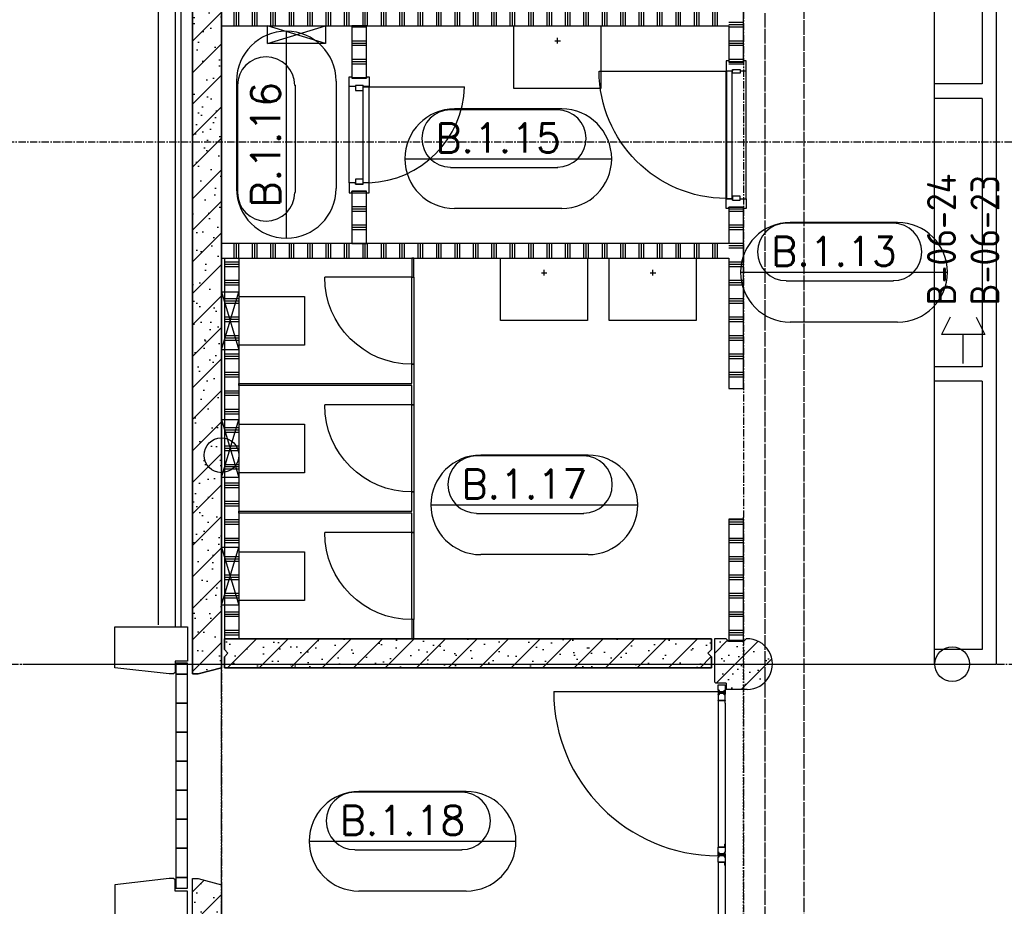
# Model space of a CAD drawing. Extents: x 0 to 1189, y 0 to 841.
# Tile 4 of 33: x 70 to 138, y 236 to 297. Entities that reach past the tile are written whole.
import ezdxf

# ---------------------------------------------------------------- set-up
doc = ezdxf.new("R2010")
doc.units = 0
doc.header["$PDSIZE"] = 2
for name, pattern in [('AUSGEZOGEN', [0]), ('B0304', [6, 5, -0.5, 0, -0.5]), ('B0402', [9.375, 6.25, -3.125]), ('DASHDOT', [25.4, 12.7, -6.35, 0, -6.35]), ('E0001', [1, 1, 0])]:
    doc.linetypes.add(name, pattern=pattern)
doc.layers.get('0').update_dxf_attribs({"linetype": 'CONTINUOUS'})
for name, color, linetype in [('AB$1A---_ATTRIB', 9, 'CONTINUOUS'), ('AL$1A---_ALGEMEEN', 9, 'CONTINUOUS'), ('GOTEN', 3, 'CONTINUOUS'), ('STRAMIEN', 1, 'CONTINUOUS'), ('VITELCODERING', 1, 'CONTINUOUS'), ('VITELDATA', 2, 'CONTINUOUS')]:
    doc.layers.add(name, color=color, linetype=linetype)
doc.styles.add('ROMANS', font='romans.shx', dxfattribs={"height": 300})
doc.styles.add('ROMANSCURSIEF', font='romans.shx', dxfattribs={"oblique": 15, "height": 300})
doc.styles.get("Standard").update_dxf_attribs({"font": 'ISO'})
pattern_1 = [(225, (0, 0), (108.6116, -108.6116), []), (197, (0, 0), (-41.2599, -127.7242), [0, -130.56, -73.92, 0, -107.52]), (228, (0, 0), (29.4649, -129.8749), [0, -129.28, 0, -131.84, 0, -106.24]), (251, (0, 0), (76.6585, -107.6209), [0, -128, 0, -768, -105.28])]
pattern_2 = [(0, (20872.15, 44861.24), (0, 127), []), (0, (20872.15, 44877.11), (0, 127), []), (0, (20872.15, 44892.99), (0, 127), [])]

# ---------------------------------------------------------------- blocks, each defined once
blk = doc.blocks.new('-954P1NIVO1')
at = {"layer": 'AL$1A---_ALGEMEEN', "color": 15, "linetype": 'DASHDOT'}
for p, q in [((0, -766.3), (0, 8222.2)), ((3600, -766.3), (3600, 8222.2)), ((-1474.4, 7200), (4497.7, 7200)), ((-1474.4, 3600), (4497.7, 3600)), ((-1474.4, 0), (4497.7, 0))]:
    blk.add_line(p, q, dxfattribs=at)
at = {"layer": 'AL$1A---_ALGEMEEN', "color": 15}
for p, q in [((50, 4325), (0, 4325)), ((50, 4335), (50, 4325)), ((110, 4335), (50, 4335)), ((50, 4310), (50, 4244.7)), ((100, 4310), (100, 4244.7)), ((110, 4335), (110, 4244.7)), ((1550, 4335), (1590, 4335)), ((1550, 4335), (1550, 4244.7)), ((1560, 4325), (1590, 4325)), ((1560, 4325), (1560, 4244.7)), ((1652.1, 4325), (1745.6, 4325)), ((1810, 4335), (1850, 4335)), ((1810, 4325), (1840, 4325)), ((1840, 4115.9), (1840, 4325)), ((1850, 4115.9), (1850, 4335)), ((3290, 4335), (3312.7, 4335)), ((3290, 4115.9), (3290, 4335)), ((3339.6, 4335), (3350, 4335)), ((3350, 4325), (3350, 4335)), ((3350, 4325), (3400, 4325)), ((50, 4234.7), (50, 3994.7)), ((100, 4234.7), (100, 3994.7)), ((110, 4234.7), (110, 3994.7)), ((1590, 4234.7), (110, 4234.7)), ((1590, 4234.7), (110, 4234.7)), ((830, 4234.7), (830, 2697.2)), ((1550, 4234.7), (1550, 3994.7)), ((1560, 4234.7), (1560, 3994.7)), ((1850, 4222.2), (3290, 4222.2)), ((2570, 4222.2), (2423.9, 4015.1)), ((2570, 4222.2), (2716.1, 4015.1)), ((2570, 1365.9), (2570, 4222.2)), ((1810, 4115.9), (3290, 4115.9)), ((1840, 3865.9), (1840, 4105.9)), ((1850, 3865.9), (1850, 4105.9)), ((3290, 3865.9), (3290, 4105.9)), ((3300, 3865.9), (3300, 4105.9)), ((3350, 3865.9), (3350, 4105.9)), ((50, 3984.7), (50, 3744.7)), ((100, 3984.7), (100, 3744.7)), ((110, 3984.7), (110, 3744.7)), ((1590, 3984.7), (110, 3984.7)), ((1550, 3984.7), (1550, 3744.7)), ((1560, 3984.7), (1560, 3744.7)), ((1810, 3865.9), (3290, 3865.9)), ((1840, 3615.9), (1840, 3855.9)), ((1850, 3615.9), (1850, 3855.9)), ((3290, 3615.9), (3290, 3855.9)), ((3300, 3615.9), (3300, 3855.9)), ((3350, 3615.9), (3350, 3855.9)), ((50, 3734.7), (50, 3494.7)), ((100, 3734.7), (100, 3494.7)), ((110, 3734.7), (110, 3494.7)), ((1590, 3734.7), (110, 3734.7)), ((1550, 3734.7), (1550, 3494.7)), ((1560, 3734.7), (1560, 3494.7)), ((1810, 3615.9), (3290, 3615.9)), ((1840, 3365.9), (1840, 3605.9)), ((1850, 3365.9), (1850, 3605.9)), ((3290, 3365.9), (3290, 3605.9)), ((3300, 3365.9), (3300, 3605.9)), ((3350, 3365.9), (3350, 3605.9)), ((50, 3484.7), (50, 3244.7)), ((100, 3484.7), (100, 3244.7)), ((110, 3484.7), (110, 3244.7)), ((1590, 3484.7), (110, 3484.7)), ((1550, 3484.7), (1550, 3244.7)), ((1560, 3484.7), (1560, 3244.7)), ((1810, 3365.9), (3290, 3365.9)), ((1840, 3115.9), (1840, 3355.9)), ((1850, 3115.9), (1850, 3355.9)), ((3290, 3115.9), (3290, 3355.9)), ((3300, 3115.9), (3300, 3355.9)), ((3350, 3115.9), (3350, 3355.9)), ((50, 3234.7), (50, 2994.7)), ((100, 3234.7), (100, 2994.7)), ((110, 3234.7), (110, 2994.7)), ((1590, 3234.7), (110, 3234.7)), ((1550, 3234.7), (1550, 3026.7)), ((1560, 3234.7), (1560, 3031.3)), ((1810, 3115.9), (3290, 3115.9)), ((1840, 2865.9), (1840, 3105.9)), ((1850, 2865.9), (1850, 3105.9)), ((3290, 2865.9), (3290, 3105.9)), ((3300, 2865.9), (3300, 3105.9)), ((3350, 2865.9), (3350, 3105.9)), ((50, 2984.7), (50, 2744.7)), ((100, 2984.7), (100, 2744.7)), ((110, 2984.7), (110, 2744.7)), ((1458.2, 2984.7), (110, 2984.7)), ((830.1, 2697.2), (684, 2904.3)), ((830.1, 2697.2), (976.1, 2904.3)), ((1810, 2865.9), (3290, 2865.9)), ((1840, 2615.9), (1840, 2855.9)), ((1850, 2615.9), (1850, 2855.9)), ((3290, 2615.9), (3290, 2855.9)), ((3300, 2615.9), (3300, 2855.9)), ((3350, 2615.9), (3350, 2855.9)), ((50, 2734.7), (50, 2494.7)), ((100, 2734.7), (100, 2494.7)), ((110, 2734.7), (110, 2494.7)), ((912, 2734.7), (110, 2734.7)), ((1810, 2615.9), (3290, 2615.9)), ((1840, 2365.9), (1840, 2605.9)), ((1850, 2365.9), (1850, 2605.9)), ((3290, 2365.9), (3290, 2605.9)), ((3300, 2365.9), (3300, 2605.9)), ((3350, 2365.9), (3350, 2605.9)), ((1550, 2526.7), (1550, 2494.7)), ((1560, 2531.3), (1560, 2494.7)), ((50, 2484.7), (50, 2340.2)), ((100, 2484.7), (100, 2363.1)), ((365.8, 2484.7), (110, 2484.7)), ((110, 2484.7), (110, 2367.6)), ((1600, 2484.7), (1458.2, 2484.7)), ((1550, 2484.7), (1550, 2244.7)), ((1560, 2484.7), (1560, 2244.7)), ((1810, 2365.9), (3290, 2365.9)), ((1840, 2115.9), (1840, 2355.9)), ((1850, 2115.9), (1850, 2355.9)), ((3290, 2115.9), (3290, 2355.9)), ((3300, 2115.9), (3300, 2355.9)), ((3350, 2115.9), (3350, 2355.9)), ((830, 2197.2), (830, 1365.9)), ((1600, 2234.7), (912, 2234.7)), ((1550, 2234.7), (1550, 1994.7)), ((1560, 2234.7), (1560, 1994.7)), ((1810, 2115.9), (3290, 2115.9)), ((1840, 1865.9), (1840, 2105.9)), ((1850, 1865.9), (1850, 2105.9)), ((3290, 1865.9), (3290, 2105.9)), ((3300, 1865.9), (3300, 2105.9)), ((3350, 1865.9), (3350, 2105.9)), ((1600, 1984.7), (365.8, 1984.7)), ((1550, 1984.7), (1550, 1744.7)), ((1560, 1984.7), (1560, 1744.7)), ((50, 1840.2), (50, 1744.7)), ((100, 1863.1), (100, 1744.7)), ((110, 1867.6), (110, 1744.7)), ((830, 1628.4), (683.9, 1835.5)), ((830, 1628.4), (976.1, 1835.5)), ((1810, 1865.9), (3290, 1865.9)), ((1840, 1615.9), (1840, 1855.9)), ((1850, 1615.9), (1850, 1855.9)), ((3290, 1615.9), (3290, 1855.9)), ((3300, 1615.9), (3300, 1855.9)), ((3350, 1615.9), (3350, 1855.9)), ((110, 1734.7), (110, 1515)), ((1600, 1734.7), (110, 1734.7)), ((1550, 1734.7), (1550, 1515)), ((1560, 1734.7), (1560, 1525)), ((1550, 1628.4), (110, 1628.4)), ((1810, 1615.9), (3290, 1615.9)), ((1810, 1615.9), (3290, 1615.9)), ((1840, 1525), (1840, 1605.9)), ((1850, 1515), (1850, 1605.9)), ((1850, 1577.7), (3290, 1577.7)), ((3290, 1515), (3290, 1605.9)), ((50, 1525), (0, 1525)), ((110, 1515), (92.1, 1515)), ((1610, 1515), (1550, 1515)), ((1594.4, 1525), (1560, 1525)), ((1645, 1525), (1755, 1525)), ((1850, 1515), (1792.3, 1515)), ((1840, 1525), (1801.3, 1525)), ((3290, 1515), (3306.9, 1515)), ((2570, 1365.9), (830, 1365.9))]:
    blk.add_line(p, q, dxfattribs=at)
at = {"layer": 'AL$1A---_ALGEMEEN'}
for p, q in [((1600, 3049.6), (1600, 4310)), ((1650, 4310), (1650, 3072.5)), ((1750, 1540), (1750, 4310)), ((1800, 4310), (1800, 1540)), ((3300, 1540), (3300, 4310)), ((3350, 4310), (3350, 1540)), ((1600, 1540), (1600, 2549.6)), ((1650, 2572.5), (1650, 1540)), ((50, 1540), (50, 1840.2)), ((100, 1863.1), (100, 1540))]:
    blk.add_line(p, q, dxfattribs=at)
at = {"layer": 'AL$1A---_ALGEMEEN', "color": 15, "linetype": 'B0402', "ltscale": 0.1}
for p, q in [((110, 4197.2), (1550, 4197.2)), ((3290, 4153.4), (1850, 4153.4)), ((110, 3947.2), (1550, 3947.2)), ((3290, 3903.4), (1850, 3903.4)), ((110, 3697.2), (1550, 3697.2)), ((3290, 3653.4), (1850, 3653.4)), ((110, 3447.2), (1550, 3447.2)), ((3290, 3403.4), (1850, 3403.4)), ((110, 3197.2), (1550, 3197.2)), ((3290, 3153.4), (1850, 3153.4)), ((110, 2947.2), (1376.3, 2947.2)), ((3290, 2903.4), (1850, 2903.4)), ((110, 2697.2), (830.1, 2697.2)), ((3290, 2653.4), (1850, 2653.4)), ((110, 2447.2), (283.8, 2447.2)), ((1376.3, 2447.2), (1550, 2447.2)), ((3290, 2403.4), (1850, 2403.4)), ((830.1, 2197.2), (1550, 2197.2)), ((3290, 2153.4), (1850, 2153.4)), ((283.8, 1947.2), (1550, 1947.2)), ((3290, 1903.4), (1850, 1903.4)), ((110, 1697.2), (1550, 1697.2)), ((3290, 1653.4), (1850, 1653.4))]:
    blk.add_line(p, q, dxfattribs=at)
at = {"layer": 'AL$1A---_ALGEMEEN', "color": 15, "linetype": 'B0402', "ltscale": 0.05}
for p, q in [((1590, 4199.3), (1550, 4199.3)), ((1810, 4151.3), (1850, 4151.3)), ((1590, 3949.3), (1550, 3949.3)), ((1810, 3901.3), (1850, 3901.3)), ((1590, 3699.3), (1550, 3699.3)), ((1810, 3651.3), (1850, 3651.3)), ((1590, 3449.3), (1550, 3449.3)), ((1810, 3401.3), (1850, 3401.3)), ((3290, 3401.3), (3350, 3401.3)), ((1590, 3199.3), (1550, 3199.3)), ((1810, 3151.3), (1850, 3151.3)), ((1810, 2901.3), (1850, 2901.3)), ((1810, 2651.3), (1850, 2651.3)), ((1600, 2449.3), (1550, 2449.3)), ((1810, 2401.3), (1850, 2401.3)), ((1600, 2199.3), (1550, 2199.3)), ((1810, 2151.3), (1850, 2151.3)), ((1600, 1949.3), (1550, 1949.3)), ((1810, 1901.3), (1850, 1901.3)), ((1600, 1699.3), (1550, 1699.3)), ((1810, 1651.3), (1850, 1651.3))]:
    blk.add_line(p, q, dxfattribs=at)
at = {"layer": 'AL$1A---_ALGEMEEN', "color": 15, "linetype": 'B0402'}
for p, q in [((1650, 3072.5), (50, 2340.2)), ((1650, 2572.5), (50, 1840.2))]:
    blk.add_line(p, q, dxfattribs=at)
at = {"layer": 'AL$1A---_ALGEMEEN', "color": 15}
for points in [[(2270.6, 4494.7), (2270.6, 4494.7), (2270.6, 4494.7), (2270.6, 4494.7), (2270.6, 4494.7), (2270.6, 4494.7), (2270.6, 4494.7)], [(1129.4, 1355.9), (1129.4, 1355.9), (1129.4, 1355.9), (1129.4, 1355.9), (1129.4, 1355.9), (1129.4, 1355.9), (1129.4, 1355.9)]]:
    blk.add_lwpolyline(points, dxfattribs=at)
at = {"layer": 'AL$1A---_ALGEMEEN'}
for points in [[(50, 2340.2), (50, 4310, -1), (100, 4310), (100, 2363.1)], [(1600, 3049.6), (1600, 4310, -1), (1650, 4310), (1650, 3072.5)]]:
    blk.add_lwpolyline(points, format="xyb", dxfattribs=at)
for centre, start, end in [((1625, 4310), 0, 180), ((1775, 4310), 0, 180), ((3325, 4310), 0, 180), ((75, 1540), 180, 0), ((1625, 1540), 180, 0), ((1775, 1540), 180, 0), ((3325, 1540), 180, 0)]:
    blk.add_arc(centre, 25, start, end, dxfattribs=at)
blk = doc.blocks.new('-P67')
at = {"layer": 'AL$1A---_ALGEMEEN', "ltscale": 2}
h = blk.add_hatch(dxfattribs=at)
h.set_pattern_fill('PREFB', color=256, scale=8, angle=180, style=0)
h.set_pattern_definition(pattern_1)
h.paths.add_polyline_path([(159.9, 74.9), (140, 55), (40, 55), (20, 75), (-60, 75), (-60, -222), (-50, -232), (20, -232), (20, -275), (165, -275, 1.014604)])
at = {"layer": 'AL$1A---_ALGEMEEN', "linetype": 'Continuous', "ltscale": 2}
for p, q in [((-60, 75), (-60, -222)), ((20, 75), (-60, 75)), ((20, 75), (40, 55)), ((159.9, 74.9), (140, 55)), ((140, 55), (40, 55)), ((-50, -232), (-60, -222)), ((20, -232), (-50, -232)), ((20, -232), (20, -275)), ((165, -275), (20, -275))]:
    blk.add_line(p, q, dxfattribs=at)
blk.add_arc((165, -100), 175, 270, 91.66134, dxfattribs=at)
blk = doc.blocks.new('01564')
at = {"layer": 'AL$1A---_ALGEMEEN', "color": 15, "linetype": 'AUSGEZOGEN'}
for p, q in [((0, 1.5), (0, 48.5)), ((1.5, 50), (38.5, 50)), ((1.5, 1.5), (1.5, 48.5)), ((1.5, 48.5), (38.5, 48.5)), ((40, 1.5), (1.5, 1.5)), ((58.5, 0), (1.5, 0)), ((38.5, 48.5), (38.5, 3)), ((40, 48.5), (40, 3)), ((40, 3), (58.5, 3)), ((58.5, 1.5), (40, 1.5))]:
    blk.add_line(p, q, dxfattribs=at)
for centre, start, end in [((1.5, 48.5), 90, 180), ((1.5, 1.5), 180, 270), ((38.5, 48.5), 0, 90), ((40, 3), 180, 270), ((58.5, 1.5), 0, 90), ((58.5, 1.5), 270, 0)]:
    blk.add_arc(centre, 1.5, start, end, dxfattribs=at)
blk = doc.blocks.new('30114')
at = {"layer": 'AL$1A---_ALGEMEEN', "color": 15, "linetype": 'AUSGEZOGEN'}
for p, q in [((-18.5, 3), (0, 3)), ((0, 1.5), (-18.5, 1.5)), ((0, 0), (-18.5, 0)), ((0, 21.22636), (0, 48.5)), ((0, 3), (0, 21.22636)), ((42, 1.5), (0, 1.5)), ((61.5, 0), (0, 0)), ((1.5, 50), (38.5, 50)), ((1.5, 21.22636), (1.5, 48.5)), ((1.5, 48.5), (38.5, 48.5)), ((1.5, 3), (1.5, 21.22636)), ((38.5, 48.5), (38.5, 43)), ((40, 48.5), (40, 43)), ((40, 43), (48.5, 43)), ((40, 41.5), (48.5, 41.5)), ((48.5, 8.5), (42, 8.5)), ((48.5, 7), (42, 7)), ((42, 3), (61.5, 3)), ((42, 1.5), (61.5, 1.5)), ((48.5, 41.5), (48.5, 21.22636)), ((48.5, 21.22636), (48.5, 8.5)), ((50, 41.5), (50, 21.22636)), ((50, 21.22636), (50, 8.5))]:
    blk.add_line(p, q, dxfattribs=at)
for centre, radius, start, end in [((-18.5, 1.5), 1.5, 90, 180), ((-18.5, 1.5), 1.5, 180, 270), ((1.5, 48.5), 1.5, 90, 180), ((0, 3), 1.5, 270, 0), ((38.5, 48.5), 1.5, 0, 90), ((40, 43), 1.5, 180, 270), ((42, 5), 3.5, 90, 180), ((42, 5), 3.5, 180, 270), ((42, 5), 2, 90, 180), ((42, 5), 2, 180, 270), ((48.5, 41.5), 1.5, 0, 90), ((48.5, 8.5), 1.5, 270, 0), ((61.5, 1.5), 1.5, 0, 90), ((61.5, 1.5), 1.5, 270, 0)]:
    blk.add_arc(centre, radius, start, end, dxfattribs=at)
blk = doc.blocks.new('30416')
at = {"layer": 'AL$1A---_ALGEMEEN', "color": 15, "linetype": 'AUSGEZOGEN'}
for p, q in [((-21.50002, 50), (9.86174, 50.00002)), ((-21.50002, 48.5), (-2.000015, 48.5)), ((-2.000015, 47), (-21.50002, 47)), ((-10, 31.0621), (-10, 41.5)), ((-10, 8.5), (-10, 31.0621)), ((-8.5, 43), (-2, 43)), ((-8.5, 41.5), (-2, 41.5)), ((-8.5, 31.0621), (-8.5, 41.5)), ((-8.5, 8.5), (-8.5, 31.0621)), ((0, 8.5), (-8.5, 8.5)), ((0, 7), (-8.5, 7)), ((-2.000015, 48.5), (9.86174, 48.5)), ((0, 1.5), (0, 7)), ((1.5, 1.5), (1.5, 7)), ((9.861786, 1.5), (1.5, 1.5)), ((9.861786, 0), (1.5, 0)), ((40, 1.500015), (9.861755, 1.5)), ((9.861786, 50), (38.5, 50.00002)), ((9.861786, 48.5), (38.5, 48.50002)), ((58.50002, 0.000015), (9.861786, 0)), ((38.5, 48.5), (38.5, 31.0621)), ((38.5, 31.06212), (38.5, 3.000015)), ((40, 48.5), (40, 31.0621)), ((40, 31.06212), (40, 3.000015)), ((40, 3.000015), (58.5, 3.000015)), ((58.50002, 1.500015), (40, 1.500015))]:
    blk.add_line(p, q, dxfattribs=at)
for centre, radius, start, end in [((-21.50002, 48.5), 1.5, 90, 180), ((-21.50002, 48.5), 1.5, 180, 270), ((-8.5, 41.5), 1.5, 90, 180), ((-8.5, 8.5), 1.5, 180, 270), ((-2.000015, 45), 3.5, 0, 90.00001), ((-2.000015, 45), 2, 0, 90.00001), ((-2.000015, 45), 3.5, 270, 0), ((-2.000015, 45), 2, 270, 0), ((0, 7), 1.5, 0, 90), ((1.5, 1.5), 1.5, 180, 270), ((38.5, 48.5), 1.5, 0, 90.00001), ((40, 3.000015), 1.5, 180, 270), ((58.50002, 1.500015), 1.5, 0, 90.00001), ((58.50002, 1.500015), 1.5, 270, 0)]:
    blk.add_arc(centre, radius, start, end, dxfattribs=at)
blk = doc.blocks.new('30013')
at = {"layer": 'AL$1A---_ALGEMEEN', "color": 15, "linetype": 'AUSGEZOGEN'}
for p, q in [((0, 48.5), (0, 20.92189)), ((0, 20.92189), (0, 1.5)), ((38.50001, 50), (1.500008, 50)), ((38.50001, 48.5), (1.500008, 48.5)), ((1.500008, 48.5), (1.500008, 20.92189)), ((1.500008, 20.92189), (1.500008, 1.5)), ((1.500008, 1.5), (42.00001, 1.5)), ((1.500008, 0), (61.50001, 0)), ((38.50001, 43), (38.50001, 48.5)), ((40.00001, 43), (40.00001, 48.5)), ((48.50001, 43), (40.00001, 43)), ((48.50001, 41.5), (40.00001, 41.5)), ((42.00001, 8.5), (48.50001, 8.5)), ((42.00001, 7), (48.50001, 7)), ((61.50001, 3), (42.00001, 3)), ((42.00001, 1.5), (61.50001, 1.5)), ((48.50001, 20.92189), (48.50001, 41.5)), ((48.50001, 8.5), (48.50001, 20.92189)), ((50.00001, 20.92189), (50.00001, 41.5)), ((50.00001, 8.5), (50.00001, 20.92189))]:
    blk.add_line(p, q, dxfattribs=at)
for centre, radius, start, end in [((1.500008, 1.5), 1.5, 180, 270), ((1.500015, 48.5), 1.5, 90, 180), ((38.49999, 48.5), 1.5, 0, 90), ((39.99999, 43), 1.5, 180, 270), ((41.99999, 5), 3.5, 90, 180), ((41.99999, 5), 3.5, 180, 270), ((41.99999, 5), 2, 90, 180), ((41.99999, 5), 2, 180, 270), ((48.49999, 41.5), 1.5, 0, 90), ((48.49999, 8.5), 1.5, 270, 0), ((61.50001, 1.5), 1.5, 0, 90), ((61.50001, 1.5), 1.5, 270, 0)]:
    blk.add_arc(centre, radius, start, end, dxfattribs=at)
blk = doc.blocks.new('-954P1-KSI01')
at = {"layer": 'AL$1A---_ALGEMEEN', "ltscale": 2}
blk.add_line((56.49999, -1188.00004), (56.49999, -55), dxfattribs=at)
at = {"layer": 'AL$1A---_ALGEMEEN', "color": 15, "ltscale": 2}
for p, q in [((116.50001, -55.00002), (1129.50001, -55.00002)), ((136.50003, -5.000015), (1109.49999, -5.000015)), ((1234.50001, -55), (2339.5, -55)), ((1254.50001, -5), (2319.5, -5))]:
    blk.add_line(p, q, dxfattribs=at)
at = {"layer": 'AL$1A---_ALGEMEEN', "ltscale": 2}
blk.add_arc((56.49999, -55), 1133.00004, 270, 0, dxfattribs=at)
at = {"layer": 'AL$1A---_ALGEMEEN', "ltscale": 2, "xscale": -1, "rotation": 180}
blk.add_blockref('30013', (10, -5), dxfattribs=at)
at = {"layer": 'AL$1A---_ALGEMEEN', "color": 15, "ltscale": 2, "xscale": -1, "rotation": 180}
blk.add_blockref('30416', (78.00001, -5), dxfattribs=at)
at = {"layer": 'AL$1A---_ALGEMEEN', "ltscale": 2, "rotation": 180}
for name, p in [('30416', (1168.00001, -5)), ('30114', (1236.00001, -5)), ('01564', (2378, -5))]:
    blk.add_blockref(name, p, dxfattribs=at)
blk = doc.blocks.new('-STR-H')
at = {"layer": 'AL$1A---_ALGEMEEN', "linetype": 'DASHDOT', "ltscale": 0.5}
blk.add_line((0, 0), (-9880, 0), dxfattribs=at)
at = {"layer": 'AL$1A---_ALGEMEEN', "linetype": 'Continuous', "ltscale": 2}
blk.add_circle((-10000, 0), 120, dxfattribs=at)
for p in [(-8560, 0), (-4960, 0), (-1360, 0)]:
    blk.add_point(p, dxfattribs=at)
blk = doc.blocks.new('-P21')
at = {"layer": 'AL$1A---_ALGEMEEN', "ltscale": 2}
h = blk.add_hatch(dxfattribs=at)
h.set_pattern_fill('PREFB', color=256, scale=8, angle=180, style=0)
h.set_pattern_definition(pattern_1)
h.paths.add_polyline_path([(-200, -200), (0, -200), (0, -125), (-25, -100), (0, -75), (0, 3565), (-25, 3590), (-25, 3610), (0, 3635), (0, 5678.9), (-160, 5721.8), (-200, 5721.8)])
at = {"layer": 'AL$1A---_ALGEMEEN', "linetype": 'Continuous', "ltscale": 2}
for p, q in [((-200, -200), (-200, 5721.8)), ((-200, 5721.8), (-160, 5721.8)), ((-160, 5721.8), (0, 5678.9)), ((0, 5678.9), (0, 3635))]:
    blk.add_line(p, q, dxfattribs=at)
blk.add_lwpolyline([(-200, 5721.8), (-160, 5721.8), (0, 5678.9), (0, 3635), (-25, 3610), (-25, 3590), (0, 3565), (0, -75), (-25, -100), (0, -125), (0, -200), (-200, -200), (-200, 5721.8)], dxfattribs=at)
at = {"layer": 'AL$1A---_ALGEMEEN', "linetype": 'Continuous', "ltscale": 2, "rotation": 270}
blk.add_blockref('-STR-H', (0, -1360), dxfattribs=at)
blk = doc.blocks.new('-P23')
at = {"layer": 'AL$1A---_ALGEMEEN', "linetype": 'Continuous', "ltscale": 2, "rotation": 90}
blk.add_blockref('-STR-H', (0, 5106), dxfattribs=at)
blk = doc.blocks.new('-STR-H2')
at = {"layer": 'AL$1A---_ALGEMEEN', "linetype": 'DASHDOT', "ltscale": 0.5}
blk.add_line((-3600, 0), (-9880, 0), dxfattribs=at)
at = {"layer": 'AL$1A---_ALGEMEEN', "linetype": 'Continuous', "ltscale": 2}
blk.add_circle((-10000, 0), 120, dxfattribs=at)
for p in [(-8560, 0), (-4960, 0)]:
    blk.add_point(p, dxfattribs=at)
blk = doc.blocks.new('-P25')
at = {"layer": 'AL$1A---_ALGEMEEN', "ltscale": 2}
h = blk.add_hatch(dxfattribs=at)
h.set_pattern_fill('PREFB', color=256, scale=8, angle=180, style=0)
h.set_pattern_definition(pattern_1)
h.paths.add_polyline_path([(20, 100), (20, 25), (45, 0), (20, -25), (20, -100), (3380, -100), (3380, -25), (3355, 0), (3380, 25), (3380, 100)])
at = {"layer": 'AL$1A---_ALGEMEEN', "linetype": 'Continuous', "ltscale": 2}
for points in [[(20, 100), (3380, 100), (3380, 25)], [(20, 25), (20, 100)], [(20, 100), (20, 25), (45, 0), (20, -25), (20, -100), (3380, -100), (3380, -25), (3355, 0), (3380, 25), (3380, 100), (20, 100)], [(20, 25), (45, 0), (20, -25)], [(3380, 25), (3355, 0), (3380, -25)], [(3380, -25), (3380, -100), (20, -100), (20, -25)]]:
    blk.add_lwpolyline(points, dxfattribs=at)
at = {"layer": 'AL$1A---_ALGEMEEN', "linetype": 'Continuous', "ltscale": 2, "rotation": 180}
blk.add_blockref('-STR-H2', (-4960, -75), dxfattribs=at)
blk = doc.blocks.new('-P20')
at = {"layer": 'AL$1A---_ALGEMEEN', "ltscale": 2}
h = blk.add_hatch(dxfattribs=at)
h.set_pattern_fill('PREFB', color=256, scale=8, angle=180, style=0)
h.set_pattern_definition(pattern_1)
h.paths.add_polyline_path([(0, 10953), (-25, 10978), (0, 11003), (0, 11078), (-200, 11078), (-200, 3610), (-160, 3610), (0, 3652.9)])
at = {"layer": 'AL$1A---_ALGEMEEN', "linetype": 'Continuous', "ltscale": 2}
for p, q in [((-200, 3610), (-200, 11078)), ((0, 10953), (0, 3652.9)), ((-160, 3610), (-200, 3610)), ((0, 3652.9), (-160, 3610))]:
    blk.add_line(p, q, dxfattribs=at)
blk.add_lwpolyline([(-200, 3610), (-160, 3610), (0, 3652.9), (0, 10953), (-25, 10978), (0, 11003), (0, 11078), (-200, 11078), (-200, 3610)], dxfattribs=at)
at = {"layer": 'AL$1A---_ALGEMEEN', "linetype": 'Continuous', "ltscale": 2, "rotation": 270}
blk.add_blockref('-STR-H', (0, 2318), dxfattribs=at)
blk = doc.blocks.new('-RUIM-NR')
at = {"layer": 'AL$1A---_ALGEMEEN', "color": 15, "linetype": 'ByBlock'}
for p, q in [((370.1, 343.2), (-370.1, 343.2)), ((339.7, 337.4), (-398.8, 337.4)), ((-713.3, 0), (713.3, 0)), ((341.4, -61.6), (-398.8, -61.6)), ((370.1, -343.2), (-370.1, -343.2))]:
    blk.add_line(p, q, dxfattribs=at)
for centre, radius, start, end in [((-370.1, 0), 343.2, 90, 270), ((370.1, 0), 343.2, 270, 90), ((-398.8, 139.8), 197.6, 90, 270), ((339.7, 139.8), 197.6, 270, 90)]:
    blk.add_arc(centre, radius, start, end, dxfattribs=at)
at = {"layer": 'AB$1A---_ATTRIB', "linetype": 'Continuous', "style": 'ROMANS'}
blk.add_attdef('RUIMTENUMMER', (-502.1, 43.4), '', height=200, dxfattribs=at)
at = {"layer": 'AB$1A---_ATTRIB', "color": 1, "linetype": 'Continuous', "style": 'ROMANS'}
blk.add_attdef('PEILMAAT', (-556.6, -214.3), '', height=150, dxfattribs=at)
blk = doc.blocks.new('-954P-KOZ2')
at = {"layer": 'AL$1A---_ALGEMEEN', "ltscale": 2}
blk.add_line((15, 0), (615, 0), dxfattribs=at)
at = {"layer": 'AL$1A---_ALGEMEEN', "color": 15, "ltscale": 2}
blk.add_lwpolyline([(0, 0), (0, -600), (15, -600), (15, 0)], close=True, dxfattribs=at)
at = {"layer": 'AL$1A---_ALGEMEEN', "ltscale": 2}
blk.add_arc((15, 0), 600, 270, 0, dxfattribs=at)
blk = doc.blocks.new('H100017-_871429120740')
at = {"layer": 'AL$1A---_ALGEMEEN'}
for p, q in [((-17.7, -101.4), (20.1, -101.4)), ((1.2, -120.3), (1.2, -82.5))]:
    blk.add_line(p, q, dxfattribs=at)
blk.add_lwpolyline([(-300, -430), (-300, 0), (300, 0), (300, -430)], close=True, dxfattribs=at)
blk = doc.blocks.new('-954P-WC1')
at = {"layer": 'AL$1A---_ALGEMEEN'}
for p, q in [((200, 120), (-200, 0)), ((-200, 120), (200, 0))]:
    blk.add_line(p, q, dxfattribs=at)
blk.add_lwpolyline([(200, 120), (200, 0), (-200, 0), (-200, 120)], close=True, dxfattribs=at)
blk.add_lwpolyline([(168.1, 0), (168.1, -452.1), (-168.1, -452.1), (-168.1, 0)], dxfattribs=at)
blk = doc.blocks.new('-954P1-KHIB')
at = {"layer": 'AL$1A---_ALGEMEEN'}
blk.add_lwpolyline([(-87.4, -105.3), (-61.4, -105.3), (-61.4, -52.3), (-87.4, -52.3)], close=True, dxfattribs=at)
blk = doc.blocks.new('-P1KHI01')
at = {"layer": 'AL$1A---_ALGEMEEN', "ltscale": 2}
for p, q in [((20, 876), (20, -3)), ((-49, -18.5), (-49, 0)), ((-49, 0), (18, 0)), ((18, 0), (18, -43)), ((968, 0), (901, 0)), ((901, 0), (901, -43)), ((968, -18.5), (968, 0)), ((-49, -18.5), (-40, -18.5)), ((-40, -18.5), (-40, -120.5)), ((9, -43), (9, -96)), ((9, -43), (18, -43)), ((910, -43), (901, -43)), ((910, -43), (910, -96)), ((968, -18.5), (959, -18.5)), ((959, -18.5), (959, -120.5)), ((-49, -120.5), (-40, -120.5)), ((9, -96), (18, -96)), ((18, -96), (18, -139)), ((910, -96), (901, -96)), ((901, -96), (901, -139)), ((968, -120.5), (959, -120.5)), ((18, -139), (-49, -139)), ((901, -139), (968, -139))]:
    blk.add_line(p, q, dxfattribs=at)
at = {"layer": 'AL$1A---_ALGEMEEN', "color": 15, "ltscale": 2}
for p, q in [((901, 0), (18, 0)), ((901, -139), (18, -139))]:
    blk.add_line(p, q, dxfattribs=at)
at = {"layer": 'AL$1A---_ALGEMEEN', "color": 15}
blk.add_lwpolyline([(899, -3), (899, -42), (20, -42), (20, -3)], close=True, dxfattribs=at)
at = {"layer": 'AL$1A---_ALGEMEEN'}
blk.add_lwpolyline([(884, -43), (910, -43), (910, -96), (884, -96)], close=True, dxfattribs=at)
at = {"layer": 'AL$1A---_ALGEMEEN', "ltscale": 2}
for points in [[(-49, -139), (-49, -120.5)], [(968, -139), (968, -120.5)]]:
    blk.add_lwpolyline(points, dxfattribs=at)
blk.add_arc((20, -3), 879, 0.19555, 90, dxfattribs=at)
at = {"layer": 'AL$1A---_ALGEMEEN', "ltscale": 2, "rotation": 180}
blk.add_blockref('-954P1-KHIB', (-52.4, -148.3), dxfattribs=at)
blk = doc.blocks.new('-954P1-KHIA')
at = {"layer": 'AL$1A---_ALGEMEEN', "ltscale": 2}
for p, q in [((0, -18.5), (0, 0)), ((0, 0), (67, 0)), ((67, 0), (67, -43)), ((0, -18.5), (9, -18.5)), ((9, -18.5), (9, -120.5)), ((58, -43), (58, -96)), ((58, -43), (67, -43)), ((0, -120.5), (9, -120.5)), ((58, -96), (67, -96)), ((67, -96), (67, -139)), ((67, -139), (0, -139))]:
    blk.add_line(p, q, dxfattribs=at)
blk.add_lwpolyline([(0, -139), (0, -120.5)], dxfattribs=at)
blk = doc.blocks.new('-954P1-KHIE')
at = {"layer": 'AL$1A---_ALGEMEEN'}
blk.add_lwpolyline([(-97.4, -105.3), (-61.4, -105.3), (-61.4, -52.3), (-97.4, -52.3)], close=True, dxfattribs=at)
blk = doc.blocks.new('-P1KHI03')
at = {"layer": 'AL$1A---_ALGEMEEN', "ltscale": 2}
blk.add_line((69, -3), (69, 657), dxfattribs=at)
at = {"layer": 'AL$1A---_ALGEMEEN', "color": 15, "ltscale": 2}
for p, q in [((731, 0), (67, 0)), ((731, -139), (67, -139))]:
    blk.add_line(p, q, dxfattribs=at)
at = {"layer": 'AL$1A---_ALGEMEEN', "color": 15}
blk.add_lwpolyline([(729, -3), (729, -42), (69, -42), (69, -3)], close=True, dxfattribs=at)
at = {"layer": 'AL$1A---_ALGEMEEN', "ltscale": 2}
blk.add_arc((46.9, -25.1), 682.4, 1.85374, 88.14626, dxfattribs=at)
for name, p in [('-954P1-KHIA', (0, 0)), ('-954P1-KHIE', (155.4, 9.3)), ('-954P1-KHIE', (801.4, 9.3))]:
    blk.add_blockref(name, p, dxfattribs=at)
at = {"layer": 'AL$1A---_ALGEMEEN', "ltscale": 2, "xscale": -1}
blk.add_blockref('-954P1-KHIA', (798, 0), dxfattribs=at)
blk = doc.blocks.new('XREF_B-A3-II-113')
at = {"layer": 'AL$1A---_ALGEMEEN', "ltscale": 2}
h = blk.add_hatch(dxfattribs=at)
h.set_pattern_fill('PLAST', color=8, scale=20, style=0)
h.set_pattern_definition(pattern_2)
h.paths.add_polyline_path([(24472.2, 43651.2), (24372.2, 43651.2), (24372.2, 42161.2), (24372.2, 41795.2), (24373.2, 41795.2), (24373.2, 41786.2), (24472.2, 41786.2), (24472.2, 41795.2)])
h = blk.add_hatch(dxfattribs=at)
h.set_pattern_fill('PLAST', color=8, scale=20, angle=90, style=0)
h.set_pattern_definition([(90, (20872.15, 44861.24), (-127, 8e-15), []), (90, (20856.28, 44861.24), (-127, 8e-15), []), (90, (20840.4, 44861.24), (-127, 8e-15), [])])
h.paths.add_polyline_path([(24372.2, 42161.2), (20872.2, 42161.2), (20872.2, 42061.2), (24372.2, 42061.2)])
h.paths.add_polyline_path([(24372.2, 40561.2), (20872.2, 40561.2), (20872.2, 40461.2), (24372.2, 40461.2)])
h = blk.add_hatch(dxfattribs=at)
h.set_pattern_fill('PLAST', color=8, scale=20, style=0)
h.set_pattern_definition(pattern_2)
h.paths.add_polyline_path([(21872.2, 42061.2), (21772.2, 42061.2), (21772.2, 41700.7), (21872.2, 41700.7)])
h.paths.add_polyline_path([(21872.2, 40921.7), (21772.2, 40921.7), (21772.2, 40561.2), (21872.2, 40561.2)])
h = blk.add_hatch(dxfattribs=at)
h.set_pattern_fill('PLAST', color=8, scale=20, style=0)
h.set_pattern_definition(pattern_2)
h.paths.add_polyline_path([(24472.2, 40811.7), (24372.2, 40811.7), (24372.2, 40561.2), (24372.2, 40461.2), (24372.2, 39561.2), (24472.2, 39561.2)])
h = blk.add_hatch(dxfattribs=at)
h.set_pattern_fill('PLAST', color=8, scale=20, style=0)
h.set_pattern_definition(pattern_2)
h.paths.add_polyline_path([(20892.2, 40228.2), (20992.2, 40228.2), (20992.2, 40461.2), (20892.2, 40461.2)])
h.paths.add_polyline_path([(20992.2, 40228.2), (20892.2, 40228.2), (20892.2, 40161.6), (20932.2, 40028.2)])
h.paths.add_polyline_path([(20932.2, 40028.2), (20992.2, 39828.2), (20992.2, 40228.2)])
h.paths.add_polyline_path([(20932.2, 40028.2), (20892.2, 40161.6), (20892.2, 39894.9)])
h.paths.add_polyline_path([(20932.2, 40028.2), (20892.2, 39894.9), (20892.2, 39828.2), (20992.2, 39828.2)])
h.paths.add_polyline_path([(20892.2, 39348.2), (20992.2, 39348.2), (20992.2, 39828.2), (20892.2, 39828.2)])
h = blk.add_hatch(dxfattribs=at)
h.set_pattern_fill('PLAST', color=8, scale=20, style=0)
h.set_pattern_definition(pattern_2)
h.paths.add_polyline_path([(20992.2, 39348.2), (20892.2, 39348.2), (20892.2, 39281.6), (20932.2, 39148.2)])
h.paths.add_polyline_path([(20992.2, 39348.2), (20932.2, 39148.2), (20992.2, 38948.2)])
h.paths.add_polyline_path([(20932.2, 39148.2), (20892.2, 39281.6), (20892.2, 39014.9)])
h.paths.add_polyline_path([(20932.2, 39148.2), (20892.2, 39014.9), (20892.2, 38948.2), (20992.2, 38948.2)])
h = blk.add_hatch(dxfattribs=at)
h.set_pattern_fill('PLAST', color=8, scale=20, style=0)
h.set_pattern_definition(pattern_2)
h.paths.add_polyline_path([(20992.2, 38948.2), (20892.2, 38948.2), (20892.2, 38468.2), (20992.2, 38468.2)])
h = blk.add_hatch(dxfattribs=at)
h.set_pattern_fill('PLAST', color=8, scale=20, style=0)
h.set_pattern_definition(pattern_2)
h.paths.add_polyline_path([(24472.2, 38661.2), (24372.2, 38661.2), (24372.2, 37836.2), (24472.2, 37836.2)])
h.paths.add_polyline_path([(24472.2, 37836.2), (24372.2, 37836.2), (24372.2, 37826.2), (24472.2, 37826.2)])
h = blk.add_hatch(dxfattribs=at)
h.set_pattern_fill('PLAST', color=8, scale=20, style=0)
h.set_pattern_definition(pattern_2)
h.paths.add_polyline_path([(20992.2, 38468.2), (20892.2, 38468.2), (20892.2, 38401.6), (20932.2, 38268.2)])
h.paths.add_polyline_path([(20892.2, 38401.6), (20892.2, 38134.9), (20932.2, 38268.2)])
h.paths.add_polyline_path([(20992.2, 38468.2), (20932.2, 38268.2), (20992.2, 38068.2)])
h.paths.add_polyline_path([(20932.2, 38268.2), (20892.2, 38134.9), (20892.2, 38068.2), (20992.2, 38068.2)])
h = blk.add_hatch(dxfattribs=at)
h.set_pattern_fill('PLAST', color=8, scale=20, style=0)
h.set_pattern_definition(pattern_2)
h.paths.add_polyline_path([(20992.2, 38068.2), (20892.2, 38068.2), (20892.2, 37836.2), (20992.2, 37836.2)])
at = {"layer": 'AL$1A---_ALGEMEEN', "color": 8, "ltscale": 2}
for p, q in [((20437.2, 37932.4), (20437.2, 45296.2)), ((20552.2, 45181.2), (20552.2, 37917.4)), ((20592.2, 45141.2), (20592.2, 37917.4)), ((26218.7, 37661.2), (26218.7, 43611.5)), ((26118.7, 43511.5), (26118.7, 41661.2)), ((25788.7, 41661.2), (25788.7, 41561.2)), ((26118.7, 41661.2), (25788.7, 41661.2)), ((26118.7, 41561.2), (25788.7, 41561.2)), ((26118.7, 41561.2), (26118.7, 39711.2)), ((25788.7, 39711.2), (25788.7, 39611.2)), ((26118.7, 39711.2), (25788.7, 39711.2)), ((26118.7, 39611.2), (25788.7, 39611.2)), ((26118.7, 39611.2), (26118.7, 37761.2)), ((26118.7, 37761.2), (25788.7, 37761.2)), ((25788.7, 37761.2), (25788.7, 37661.2)), ((26118.7, 37761.2), (25838.7, 37761.2)), ((25788.7, 37661.2), (26218.7, 37661.2)), ((25838.7, 37661.2), (26218.7, 37661.2))]:
    blk.add_line(p, q, dxfattribs=at)
at = {"layer": 'AL$1A---_ALGEMEEN', "color": 8}
for p, q in [((25788.2, 43511.5), (25788.7, 37761.2)), ((21189.7, 41941.2), (21589.7, 42061.2)), ((21589.7, 41941.2), (21189.7, 42061.2))]:
    blk.add_line(p, q, dxfattribs=at)
at = {"layer": 'AL$1A---_ALGEMEEN', "color": 8, "ltscale": 2}
for points in [[(24372.2, 42161.2), (20872.2, 42161.2), (20872.2, 42061.2), (24372.2, 42061.2), (24372.2, 41810.7), (24472.2, 41810.7), (24472.2, 43651.2), (24372.2, 43651.2), (24372.2, 42161.2)], [(24372.2, 40561.2), (20872.2, 40561.2), (20872.2, 40461.2), (24372.2, 40461.2), (24372.2, 39561.2), (24472.2, 39561.2), (24472.2, 40811.7), (24372.2, 40811.7), (24372.2, 40561.2)], [(20892.2, 40461.2), (20892.2, 37836.2)], [(20992.2, 40461.2), (20992.2, 37836.2)], [(20992.2, 39596.2), (22184.7, 39596.2), (22184.7, 39729.2), (22199.7, 39729.2), (22199.7, 39448.2), (22184.7, 39448.2), (22184.7, 39581.2), (20992.2, 39581.2), (20992.2, 39596.2), (20992.2, 39581.2)], [(20992.2, 38716.2), (22184.7, 38716.2), (22184.7, 38848.2), (22199.7, 38848.2), (22199.7, 38568.2), (22184.7, 38568.2), (22184.7, 38701.2), (20992.2, 38701.2), (20992.2, 38716.2), (20992.2, 38701.2)], [(20557.2, 37592.2), (20637.2, 37592.2), (20637.2, 37667.2), (20557.2, 37667.2), (20557.2, 37592.2)], [(20557.2, 37392.2), (20637.2, 37392.2), (20637.2, 37592.2), (20557.2, 37592.2), (20557.2, 37392.2)], [(20557.2, 37192.2), (20637.2, 37192.2), (20637.2, 37392.2), (20557.2, 37392.2), (20557.2, 37192.2)], [(20557.2, 36992.2), (20637.2, 36992.2), (20637.2, 37192.2), (20557.2, 37192.2), (20557.2, 36992.2)], [(20557.2, 36792.2), (20637.2, 36792.2), (20637.2, 36992.2), (20557.2, 36992.2), (20557.2, 36792.2)], [(20557.2, 36592.2), (20637.2, 36592.2), (20637.2, 36792.2), (20557.2, 36792.2), (20557.2, 36592.2)], [(20557.2, 36392.2), (20637.2, 36392.2), (20637.2, 36592.2), (20557.2, 36592.2), (20557.2, 36392.2)], [(20557.2, 36190.5), (20637.2, 36190.5), (20637.2, 36392.2), (20557.2, 36392.2), (20557.2, 36190.5)], [(20557.2, 36115.5), (20637.2, 36115.5), (20637.2, 36190.5), (20557.2, 36190.5), (20557.2, 36115.5)]]:
    blk.add_lwpolyline(points, dxfattribs=at)
at = {"layer": 'AL$1A---_ALGEMEEN', "color": 8}
for points in [[(21189.7, 41941.2), (21189.7, 42061.2), (21589.7, 42061.2), (21589.7, 41941.2)], [(21772.2, 41700.7), (21872.2, 41700.7), (21872.2, 42061.2), (21772.2, 42061.2)], [(21772.2, 40561.2), (21872.2, 40561.2), (21872.2, 40921.7), (21772.2, 40921.7)]]:
    blk.add_lwpolyline(points, close=True, dxfattribs=at)
at = {"layer": 'AL$1A---_ALGEMEEN', "color": 8, "ltscale": 2}
for points in [[(22184.7, 40461.2), (22184.7, 40329.2), (22199.7, 40329.2), (22199.7, 40461.2)], [(24472.2, 37826.2), (24472.2, 37826.2), (24472.2, 38661.2), (24372.2, 38661.2), (24372.2, 37826.2), (24372.2, 37826.2)], [(22184.7, 37968.2), (22184.7, 37836.2), (22199.7, 37836.2), (22199.7, 37968.2)]]:
    blk.add_lwpolyline(points, close=True, dxfattribs=at)
at = {"layer": 'AL$1A---_ALGEMEEN', "color": 8, "linetype": 'Continuous', "ltscale": 2}
for points in [[(20137.2, 37917.4), (20637.2, 37917.4), (20637.2, 37681), (20552.2, 37681), (20552.2, 37603.4), (20542.2, 37593.4), (20512.2, 37593.4), (20137.2, 37636.4), (20137.2, 37917.4)], [(20137.2, 35859.4), (20637.2, 35859.4), (20637.2, 36095.8), (20552.2, 36095.8), (20552.2, 36173.4), (20542.2, 36183.4), (20512.2, 36183.4), (20137.2, 36140.4), (20137.2, 35859.4)]]:
    blk.add_lwpolyline(points, dxfattribs=at)
at = {"layer": 'STRAMIEN', "color": 8, "linetype": 'B0304', "ltscale": 10}
for p, q in [((20872.2, 86161.2), (20872.2, 25534.2)), ((24472.2, 86161.2), (24472.2, 25534.2)), ((17072.2, 41261.2), (103982.2, 41261.2)), ((17022.2, 37661.2), (103937.2, 37661.2))]:
    blk.add_line(p, q, dxfattribs=at)
at = {"layer": 'AL$1A---_ALGEMEEN', "color": 8, "ltscale": 2}
for name, p in [('-P20', (20872.2, 33983.2)), ('H100017-_871429120740', (23189.7, 42061.2)), ('H100017-_871429120740', (23097.2, 40461.2)), ('H100017-_871429120740', (23847.2, 40461.2)), ('-P21', (20872.2, 30461.2)), ('-P23', (24472.2, 33915.2)), ('-P25', (20872.2, 37736.2))]:
    blk.add_blockref(name, p, dxfattribs=at)
at = {"layer": 'AL$1A---_ALGEMEEN', "color": 8}
ref = blk.add_blockref('-RUIM-NR', (21319.9, 41311.5), dxfattribs=dict(at, rotation=90))
ref.add_attrib('RUIMTENUMMER', 'B.1.16', (21276.5, 40809.4), dxfattribs={"layer": 'AB$1A---_ATTRIB', "linetype": 'ByBlock', "height": 200, "rotation": 90, "style": 'ROMANSCURSIEF'})
at = {"layer": 'AL$1A---_ALGEMEEN', "color": 8, "ltscale": 2, "xscale": -1, "rotation": 90}
blk.add_blockref('-P1KHI01', (24353.2, 41770.7), dxfattribs=at)
at = {"layer": 'AL$1A---_ALGEMEEN', "color": 8, "ltscale": 2}
for name, p, rotation in [('-P1KHI03', (21891.7, 41709.7), 270), ('-954P-WC1', (20992.2, 40028.2), 90), ('-954P-WC1', (20992.2, 39148.2), 90), ('-954P-WC1', (20992.2, 38268.2), 90)]:
    blk.add_blockref(name, p, dxfattribs=dict(at, rotation=rotation))
at = {"layer": 'AL$1A---_ALGEMEEN', "color": 8}
ref = blk.add_blockref('-RUIM-NR', (22850.2, 41145.7), dxfattribs=at)
ref.add_attrib('RUIMTENUMMER', 'B.1.15', (22348, 41189.1), dxfattribs={"layer": 'AB$1A---_ATTRIB', "linetype": 'ByBlock', "height": 200, "style": 'ROMANSCURSIEF'})
ref = blk.add_blockref('-RUIM-NR', (25165.6, 40363), dxfattribs=at)
ref.add_attrib('RUIMTENUMMER', 'B.1.13', (24663.5, 40406.4), dxfattribs={"layer": 'AB$1A---_ATTRIB', "linetype": 'ByBlock', "height": 200, "style": 'ROMANSCURSIEF'})
at = {"layer": 'AL$1A---_ALGEMEEN', "color": 8, "ltscale": 2, "xscale": -1}
for p in [(22199.7, 40329.2), (22199.7, 39448.2), (22199.7, 38568.2)]:
    blk.add_blockref('-954P-KOZ2', p, dxfattribs=at)
at = {"layer": 'AL$1A---_ALGEMEEN', "color": 8}
ref = blk.add_blockref('-RUIM-NR', (23030.5, 38759.3), dxfattribs=at)
ref.add_attrib('RUIMTENUMMER', 'B.1.17', (22528.4, 38802.7), dxfattribs={"layer": 'AB$1A---_ATTRIB', "linetype": 'ByBlock', "height": 200, "style": 'ROMANSCURSIEF'})
at = {"layer": 'AL$1A---_ALGEMEEN', "color": 8, "linetype": 'Continuous', "ltscale": 2}
for name, p in [('-954P1NIVO1', (20872.2, 30461.2)), ('-P67', (24332.2, 37761.2))]:
    blk.add_blockref(name, p, dxfattribs=at)
at = {"layer": 'AL$1A---_ALGEMEEN', "color": 8, "linetype": 'Continuous', "ltscale": 2, "rotation": 270}
blk.add_blockref('-954P1-KSI01', (24352.2, 37529.2), dxfattribs=at)
at = {"layer": 'AL$1A---_ALGEMEEN', "color": 8}
ref = blk.add_blockref('-RUIM-NR', (22190.4, 36440), dxfattribs=at)
ref.add_attrib('RUIMTENUMMER', 'B.1.18', (21688.3, 36483.4), dxfattribs={"layer": 'AB$1A---_ATTRIB', "linetype": 'ByBlock', "height": 200, "style": 'ROMANSCURSIEF'})
blk = doc.blocks.new('$DAT003')
for p, q in [((3.2, 0.9), (2, 1.5)), ((2, -1.5), (2, 1.5)), ((0, 0), (2, 0)), ((3.2, -0.9), (2, -1.5))]:
    blk.add_line(p, q)

msp = doc.modelspace()

# ---------------------------------------------------------------- linework, layer by layer
at = {"layer": 'GOTEN', "linetype": 'E0001'}
for p, q in [((121.818, 303.77), (121.818, 181.003)), ((124.518, 301.07), (124.518, 204.349))]:
    msp.add_line(p, q, dxfattribs=at)

# ---------------------------------------------------------------- block references
at = {"xscale": 0.01, "yscale": 0.01, "zscale": 0.01}
msp.add_blockref('XREF_B-A3-II-113', (-124.381, -124.335), dxfattribs=at)
at = {"layer": 'VITELDATA', "rotation": 90}
msp.add_blockref('$DAT003', (135.5, 273), dxfattribs=at)

# ---------------------------------------------------------------- texts
at = {"layer": 'VITELCODERING'}
for s, p in [('B-06-24', (135, 277)), ('B-06-23', (138, 277))]:
    msp.add_text(s, height=2, rotation=90, dxfattribs=at).set_placement(p)

doc.saveas('drawing.dxf')
